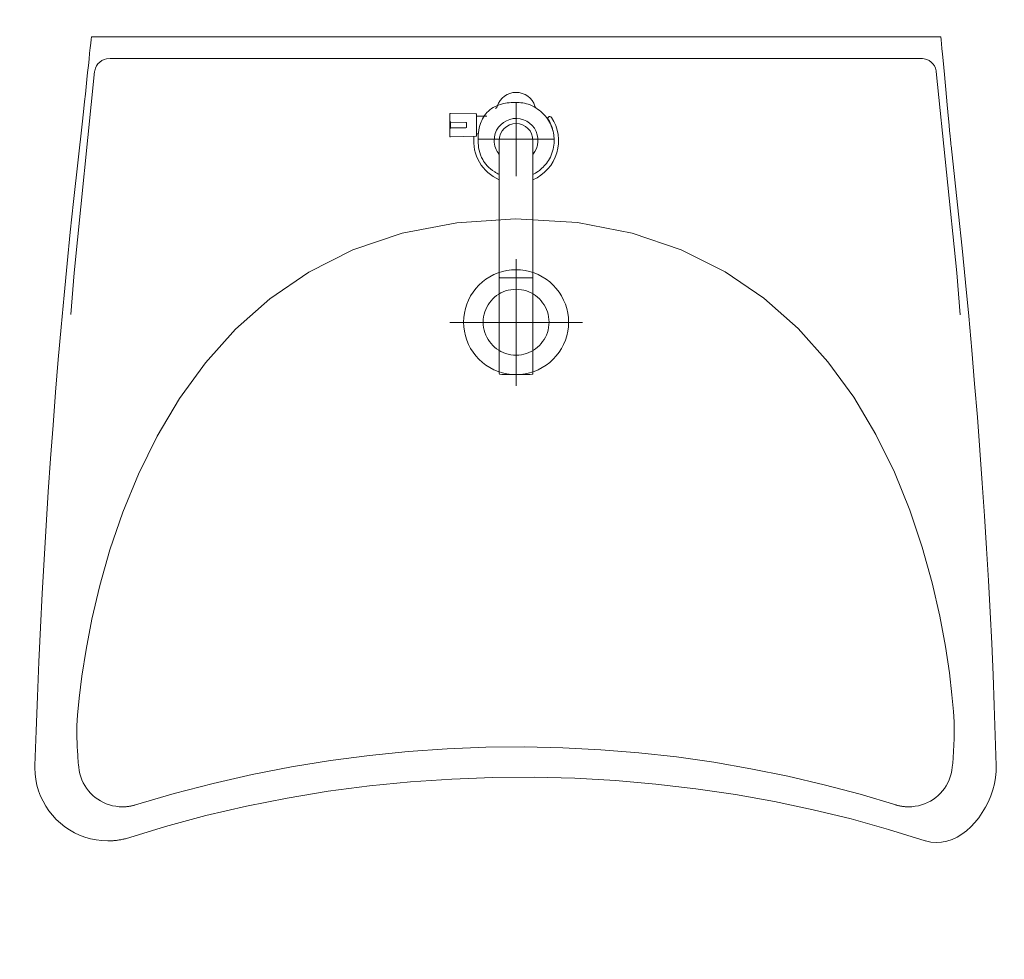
# Model space of a CAD drawing. Header units: millimetres. Extents: x 19887 to 192597, y -14203 to 39042.
# Tile 147 of 256: x 41437 to 41558, y -6079 to -5964. Entities that reach past the tile are written whole.
import ezdxf

# ---------------------------------------------------------------- set-up
doc = ezdxf.new("R2010")
doc.units = ezdxf.units.MM
doc.layers.add('A_DBA-WYMIAR', color=1, linetype='Continuous')
doc.layers.add('A_DBA_URZADZENIA SANITARNE', color=5, linetype='Continuous', lineweight=25)

# ---------------------------------------------------------------- blocks, each defined once
blk = doc.blocks.new('G$CD03E599F')
at = {"layer": 'A_DBA_URZADZENIA SANITARNE', "color": 4, "linetype": 'Continuous', "lineweight": 0}
for p, q in [((37.176, 32.296), (39.349, 32.414)), ((39.349, 32.414), (41.497, 32.519)), ((41.497, 32.519), (43.62, 32.613)), ((43.62, 32.613), (45.716, 32.695)), ((45.716, 32.695), (47.784, 32.766)), ((47.784, 32.766), (49.821, 32.824)), ((49.821, 32.824), (50.238, 32.819)), ((50.238, 32.819), (50.657, 32.777)), ((50.657, 32.777), (51.076, 32.702)), ((51.076, 32.702), (51.491, 32.594)), ((51.491, 32.594), (51.899, 32.457)), ((51.899, 32.457), (52.297, 32.29)), ((26.007, 31.538), (28.277, 31.712)), ((28.277, 31.712), (30.53, 31.876)), ((30.53, 31.876), (32.765, 32.027)), ((32.765, 32.027), (34.981, 32.168)), ((34.981, 32.168), (37.176, 32.296)), ((52.297, 32.29), (52.682, 32.097)), ((52.682, 32.097), (53.05, 31.879)), ((53.05, 31.879), (53.398, 31.638)), ((19.115, 30.946), (21.425, 31.155)), ((21.425, 31.155), (23.722, 31.352)), ((23.722, 31.352), (26.007, 31.538)), ((53.398, 31.638), (53.722, 31.376)), ((53.722, 31.376), (54.02, 31.094)), ((54.02, 31.094), (54.289, 30.795)), ((12.13, 30.254), (14.466, 30.496)), ((14.466, 30.496), (16.795, 30.726)), ((16.134, 30.125), (19.006, 30.364)), ((16.795, 30.726), (19.115, 30.946)), ((54.289, 30.795), (54.524, 30.48)), ((54.524, 30.48), (54.723, 30.151)), ((2.388, 28.73), (16.134, 30.125)), ((6.045, 29.606), (6.435, 29.642)), ((6.435, 29.642), (6.775, 29.674)), ((6.775, 29.674), (7.054, 29.7)), ((7.054, 29.7), (7.264, 29.72)), ((7.264, 29.72), (7.396, 29.732)), ((7.396, 29.732), (7.442, 29.737)), ((7.442, 29.737), (9.788, 30.001)), ((9.788, 30.001), (12.13, 30.254)), ((43.492, 29.63), (41.682, 29.359)), ((44.99, 29.805), (43.492, 29.63)), ((46.124, 29.906), (44.99, 29.805)), ((46.842, 29.951), (46.124, 29.906)), ((47.093, 29.962), (46.842, 29.951)), ((47.093, 29.962), (47.244, 29.962)), ((47.244, 29.962), (47.393, 29.96)), ((47.393, 29.96), (47.543, 29.959)), ((47.543, 29.959), (47.692, 29.956)), ((47.692, 29.956), (47.841, 29.953)), ((47.841, 29.953), (47.988, 29.949)), ((47.988, 29.949), (48.136, 29.944)), ((48.136, 29.944), (48.282, 29.939)), ((48.282, 29.939), (48.427, 29.933)), ((48.427, 29.933), (48.572, 29.927)), ((48.572, 29.927), (48.715, 29.919)), ((48.715, 29.919), (48.857, 29.911)), ((48.857, 29.911), (48.998, 29.903)), ((48.998, 29.903), (49.137, 29.894)), ((49.137, 29.894), (49.275, 29.884)), ((49.275, 29.884), (49.411, 29.874)), ((49.411, 29.874), (49.546, 29.863)), ((49.546, 29.863), (49.678, 29.851)), ((49.678, 29.851), (49.809, 29.839)), ((49.809, 29.839), (49.938, 29.827)), ((49.938, 29.827), (50.168, 29.796)), ((50.168, 29.796), (50.391, 29.749)), ((50.391, 29.749), (50.607, 29.685)), ((50.607, 29.685), (50.815, 29.607)), ((54.723, 30.151), (54.883, 29.809)), ((54.883, 29.809), (55, 29.457)), ((0, 29.039), (0.204, 29.058)), ((0, 29.039), (0, -29.039)), ((0.204, 29.058), (0.478, 29.084)), ((0.478, 29.084), (0.813, 29.115)), ((0.813, 29.115), (1.2, 29.151)), ((1.2, 29.151), (1.631, 29.192)), ((1.631, 29.192), (2.097, 29.236)), ((2.097, 29.236), (2.589, 29.282)), ((2.589, 29.282), (3.099, 29.33)), ((3.099, 29.33), (3.618, 29.378)), ((3.618, 29.378), (4.137, 29.427)), ((4.137, 29.427), (4.648, 29.475)), ((4.648, 29.475), (5.142, 29.521)), ((5.142, 29.521), (5.611, 29.565)), ((5.611, 29.565), (6.045, 29.606)), ((39.613, 28.972), (37.336, 28.449)), ((41.682, 29.359), (39.613, 28.972)), ((50.815, 29.607), (51.016, 29.514)), ((51.016, 29.514), (51.207, 29.407)), ((51.207, 29.407), (51.39, 29.287)), ((51.39, 29.287), (51.562, 29.154)), ((51.562, 29.154), (51.724, 29.01)), ((51.724, 29.01), (51.875, 28.855)), ((55, 29.457), (55.071, 29.097)), ((55.071, 29.097), (55.093, 28.73)), ((1.634, 28.236), (1.734, 28.379)), ((1.734, 28.379), (1.857, 28.502)), ((1.857, 28.502), (2, 28.602)), ((2, 28.602), (2.158, 28.676)), ((2.158, 28.676), (2.326, 28.721)), ((2.326, 28.721), (2.386, 28.73)), ((37.336, 28.449), (34.903, 27.77)), ((51.875, 28.855), (52.015, 28.689)), ((52.015, 28.689), (52.142, 28.513)), ((52.142, 28.513), (52.257, 28.328)), ((52.257, 28.328), (52.358, 28.135)), ((55.062, 28.358), (54.976, 27.983)), ((55.093, 28.73), (55.062, 28.358)), ((1.5, 27.736), (1.515, 27.91)), ((1.5, -27.779), (1.5, 27.779)), ((1.515, 27.91), (1.56, 28.078)), ((1.56, 28.078), (1.634, 28.236)), ((34.903, 27.77), (32.366, 26.915)), ((52.358, 28.135), (52.446, 27.935)), ((52.446, 27.935), (52.518, 27.727)), ((52.518, 27.727), (52.576, 27.513)), ((54.978, 27.964), (54.194, 25.459)), ((52.576, 27.513), (52.619, 27.293)), ((52.619, 27.293), (52.645, 27.069)), ((52.645, 27.069), (52.654, 26.84)), ((32.366, 26.915), (29.778, 25.863)), ((52.604, 26.289), (52.595, 26.246)), ((52.611, 26.333), (52.604, 26.289)), ((52.619, 26.378), (52.611, 26.333)), ((52.625, 26.423), (52.619, 26.378)), ((52.631, 26.468), (52.625, 26.423)), ((52.636, 26.514), (52.631, 26.468)), ((52.641, 26.559), (52.636, 26.514)), ((52.645, 26.606), (52.641, 26.559)), ((52.648, 26.652), (52.645, 26.606)), ((52.65, 26.699), (52.648, 26.652)), ((52.652, 26.746), (52.65, 26.699)), ((52.653, 26.793), (52.652, 26.746)), ((52.654, 26.84), (52.653, 26.793)), ((29.778, 25.863), (27.189, 24.594)), ((52.52, 25.954), (51.793, 23.522)), ((52.532, 25.994), (52.52, 25.954)), ((52.544, 26.035), (52.532, 25.994)), ((52.556, 26.076), (52.544, 26.035)), ((52.566, 26.118), (52.556, 26.076)), ((52.577, 26.16), (52.566, 26.118)), ((52.586, 26.203), (52.577, 26.16)), ((52.595, 26.246), (52.586, 26.203)), ((54.194, 25.459), (53.484, 22.905)), ((27.189, 24.594), (24.652, 23.088)), ((24.652, 23.088), (22.219, 21.325)), ((51.793, 23.522), (51.138, 21.061)), ((53.484, 22.905), (52.85, 20.307)), ((22.219, 21.325), (19.942, 19.284)), ((51.138, 21.061), (50.554, 18.573)), ((52.85, 20.307), (52.293, 17.669)), ((19.942, 19.284), (17.873, 16.945)), ((50.554, 18.573), (50.044, 16.06)), ((52.293, 17.669), (51.814, 14.995)), ((17.873, 16.945), (16.064, 14.288)), ((50.044, 16.06), (49.607, 13.525)), ((51.814, 14.995), (51.414, 12.289)), ((16.064, 14.288), (14.566, 11.293)), ((49.607, 13.525), (49.244, 10.968)), ((51.414, 12.289), (51.095, 9.555)), ((14.566, 11.293), (13.432, 7.94)), ((49.244, 10.968), (48.958, 8.392)), ((51.095, 9.555), (50.858, 6.797)), ((48.958, 8.392), (48.748, 5.798)), ((13.432, 7.94), (12.713, 4.207)), ((50.858, 6.797), (50.704, 4.02)), ((48.748, 5.798), (48.615, 3.189)), ((12.713, 4.207), (12.462, -0.038)), ((19.533, -4.539), (19.533, 4.539)), ((18.002, 3.251), (18.291, 3.371)), ((18.291, 3.371), (18.589, 3.465)), ((18.589, 3.465), (18.895, 3.532)), ((18.895, 3.532), (19.205, 3.573)), ((19.205, 3.573), (19.518, 3.587)), ((19.518, 3.587), (19.83, 3.573)), ((19.83, 3.573), (20.14, 3.532)), ((20.14, 3.532), (20.446, 3.465)), ((20.446, 3.465), (20.744, 3.371)), ((20.744, 3.371), (21.033, 3.251)), ((50.704, 4.02), (50.635, 1.226)), ((16.981, 2.536), (17.212, 2.748)), ((17.212, 2.748), (17.46, 2.938)), ((17.46, 2.938), (17.724, 3.106)), ((17.724, 3.106), (18.002, 3.251)), ((21.033, 3.251), (21.311, 3.106)), ((21.311, 3.106), (21.575, 2.938)), ((21.575, 2.938), (21.823, 2.748)), ((21.823, 2.748), (22.054, 2.536)), ((48.615, 3.189), (48.56, 0.565)), ((5.457, 2.26), (5.457, 2.31)), ((5.574, 2.158), (5.457, 2.26)), ((7.01, -2.616), (7.01, 2.616)), ((16.411, 1.793), (16.579, 2.057)), ((16.579, 2.057), (16.77, 2.306)), ((16.77, 2.306), (16.981, 2.536)), ((18.483, 2.001), (18.641, 2.075)), ((18.641, 2.075), (18.806, 2.137)), ((18.806, 2.137), (18.976, 2.186)), ((18.976, 2.186), (19.152, 2.222)), ((19.152, 2.222), (19.333, 2.244)), ((19.333, 2.244), (19.518, 2.252)), ((19.518, 2.252), (19.702, 2.244)), ((19.702, 2.244), (19.883, 2.222)), ((19.883, 2.222), (20.059, 2.186)), ((20.059, 2.186), (20.229, 2.137)), ((20.229, 2.137), (20.394, 2.075)), ((20.394, 2.075), (20.552, 2.001)), ((22.054, 2.536), (22.265, 2.306)), ((22.265, 2.306), (22.456, 2.057)), ((22.456, 2.057), (22.624, 1.793)), ((16.147, 1.227), (16.267, 1.516)), ((16.267, 1.516), (16.411, 1.793)), ((17.7, 1.33), (17.808, 1.466)), ((17.808, 1.466), (17.925, 1.592)), ((17.925, 1.592), (18.052, 1.71)), ((18.052, 1.71), (18.188, 1.817)), ((18.188, 1.817), (18.331, 1.915)), ((18.331, 1.915), (18.483, 2.001)), ((20.552, 2.001), (20.704, 1.915)), ((20.704, 1.915), (20.847, 1.817)), ((20.847, 1.817), (20.983, 1.71)), ((20.983, 1.71), (21.11, 1.592)), ((21.11, 1.592), (21.227, 1.466)), ((21.227, 1.466), (21.335, 1.33)), ((22.624, 1.793), (22.768, 1.516)), ((22.768, 1.516), (22.888, 1.227)), ((7.089, 1.15), (11.289, 1.15)), ((11.289, 1.15), (16.431, 1.15)), ((15.985, 0.623), (16.053, 0.928)), ((16.053, 0.928), (16.147, 1.227)), ((16.481, -1.15), (16.481, 1.15)), ((16.481, 1.15), (23.032, 1.15)), ((17.331, 0.541), (17.38, 0.712)), ((17.38, 0.712), (17.443, 0.877)), ((17.443, 0.877), (17.517, 1.035)), ((17.517, 1.035), (17.603, 1.186)), ((17.603, 1.186), (17.7, 1.33)), ((21.335, 1.33), (21.432, 1.186)), ((21.432, 1.186), (21.518, 1.035)), ((21.518, 1.035), (21.592, 0.877)), ((21.592, 0.877), (21.655, 0.712)), ((21.655, 0.712), (21.704, 0.541)), ((22.888, 1.227), (22.982, 0.928)), ((22.982, 0.928), (23.05, 0.623)), ((50.635, 1.226), (50.65, -1.58)), ((9.54, 0), (4.479, 0)), ((15.209, 0), (23.858, 0)), ((15.931, 0), (15.944, 0.313)), ((15.944, -0.313), (15.931, 0)), ((15.944, 0.313), (15.985, 0.623)), ((17.266, 0), (17.273, 0.185)), ((17.273, -0.185), (17.266, 0)), ((17.273, 0.185), (17.295, 0.365)), ((17.295, 0.365), (17.331, 0.541)), ((21.704, 0.541), (21.74, 0.365)), ((21.74, 0.365), (21.762, 0.185)), ((21.762, 0.185), (21.769, 0)), ((21.769, 0), (21.762, -0.185)), ((23.05, 0.623), (23.091, 0.313)), ((23.091, 0.313), (23.104, 0)), ((23.104, 0), (23.091, -0.313)), ((48.56, 0.565), (48.585, -2.07)), ((12.715, -4.057), (12.462, -0.038)), ((15.985, -0.623), (15.944, -0.313)), ((16.053, -0.928), (15.985, -0.623)), ((17.295, -0.365), (17.273, -0.185)), ((17.331, -0.541), (17.295, -0.365)), ((17.38, -0.712), (17.331, -0.541)), ((21.704, -0.541), (21.655, -0.712)), ((21.74, -0.365), (21.704, -0.541)), ((21.762, -0.185), (21.74, -0.365)), ((23.05, -0.623), (22.982, -0.928)), ((23.091, -0.313), (23.05, -0.623)), ((11.289, -1.15), (7.089, -1.15)), ((16.431, -1.15), (11.289, -1.15)), ((16.147, -1.227), (16.053, -0.928)), ((16.267, -1.516), (16.147, -1.227)), ((23.032, -1.15), (16.481, -1.15)), ((17.443, -0.877), (17.38, -0.712)), ((17.517, -1.035), (17.443, -0.877)), ((17.603, -1.186), (17.517, -1.035)), ((17.7, -1.33), (17.603, -1.186)), ((17.808, -1.466), (17.7, -1.33)), ((21.335, -1.33), (21.227, -1.466)), ((21.432, -1.186), (21.335, -1.33)), ((21.518, -1.035), (21.432, -1.186)), ((21.592, -0.877), (21.518, -1.035)), ((21.655, -0.712), (21.592, -0.877)), ((22.888, -1.227), (22.768, -1.516)), ((22.982, -0.928), (22.888, -1.227)), ((5.439, -2.701), (5.439, -2.009)), ((16.411, -1.793), (16.267, -1.516)), ((16.579, -2.057), (16.411, -1.793)), ((17.925, -1.592), (17.808, -1.466)), ((18.052, -1.71), (17.925, -1.592)), ((18.188, -1.817), (18.052, -1.71)), ((18.331, -1.915), (18.188, -1.817)), ((18.483, -2.001), (18.331, -1.915)), ((18.641, -2.075), (18.483, -2.001)), ((20.552, -2.001), (20.394, -2.075)), ((20.704, -1.915), (20.552, -2.001)), ((20.847, -1.817), (20.704, -1.915)), ((20.983, -1.71), (20.847, -1.817)), ((21.11, -1.592), (20.983, -1.71)), ((21.227, -1.466), (21.11, -1.592)), ((22.624, -1.793), (22.456, -2.057)), ((22.768, -1.516), (22.624, -1.793)), ((50.65, -1.58), (50.753, -4.394)), ((6.639, -2.561), (6.639, -2.701)), ((16.77, -2.306), (16.579, -2.057)), ((16.981, -2.536), (16.77, -2.306)), ((17.212, -2.748), (16.981, -2.536)), ((18.806, -2.137), (18.641, -2.075)), ((18.976, -2.187), (18.806, -2.137)), ((19.152, -2.222), (18.976, -2.187)), ((19.333, -2.244), (19.152, -2.222)), ((19.518, -2.252), (19.333, -2.244)), ((19.702, -2.244), (19.518, -2.252)), ((19.883, -2.222), (19.702, -2.244)), ((20.059, -2.187), (19.883, -2.222)), ((20.229, -2.137), (20.059, -2.187)), ((20.394, -2.075), (20.229, -2.137)), ((22.054, -2.536), (21.823, -2.748)), ((22.265, -2.306), (22.054, -2.536)), ((22.456, -2.057), (22.265, -2.306)), ((48.585, -2.07), (48.69, -4.716)), ((5.239, -4.485), (5.269, -2.75)), ((5.319, -2.701), (6.759, -2.701)), ((6.809, -2.75), (6.839, -4.485)), ((17.46, -2.938), (17.212, -2.748)), ((17.724, -3.106), (17.46, -2.938)), ((18.002, -3.251), (17.724, -3.106)), ((18.291, -3.371), (18.002, -3.251)), ((21.033, -3.251), (20.744, -3.371)), ((21.311, -3.106), (21.033, -3.251)), ((21.575, -2.938), (21.311, -3.106)), ((21.823, -2.748), (21.575, -2.938)), ((5.857, -3.435), (5.839, -4.486)), ((6.171, -3.386), (5.907, -3.386)), ((6.239, -4.486), (6.221, -3.435)), ((18.589, -3.465), (18.291, -3.371)), ((18.895, -3.532), (18.589, -3.465)), ((19.205, -3.573), (18.895, -3.532)), ((19.518, -3.587), (19.205, -3.573)), ((19.83, -3.573), (19.518, -3.587)), ((19.518, -3.587), (19.518, -3.592)), ((19.518, -3.587), (19.518, -3.592)), ((20.14, -3.532), (19.83, -3.573)), ((20.446, -3.465), (20.14, -3.532)), ((20.744, -3.371), (20.446, -3.465)), ((5.289, -4.536), (5.889, -4.536)), ((5.839, -4.486), (5.839, -4.487)), ((6.189, -4.486), (5.889, -4.486)), ((5.889, -4.536), (6.189, -4.536)), ((6.189, -4.536), (6.789, -4.536)), ((6.239, -4.487), (6.239, -4.486)), ((13.439, -7.794), (12.715, -4.057)), ((50.753, -4.394), (50.943, -7.211)), ((48.69, -4.716), (48.875, -7.37)), ((48.875, -7.37), (49.143, -10.031)), ((50.943, -7.211), (51.222, -10.029)), ((14.582, -11.155), (13.439, -7.794)), ((49.143, -10.031), (49.494, -12.696)), ((51.222, -10.029), (51.591, -12.842)), ((16.091, -14.16), (14.582, -11.155)), ((49.494, -12.696), (49.928, -15.364)), ((51.591, -12.842), (52.052, -15.647)), ((17.914, -16.829), (16.091, -14.16)), ((49.928, -15.364), (50.447, -18.034)), ((52.052, -15.647), (52.605, -18.44)), ((19.999, -19.181), (17.914, -16.829)), ((50.447, -18.034), (51.051, -20.702)), ((52.605, -18.44), (53.252, -21.217)), ((22.293, -21.237), (19.999, -19.181)), ((51.051, -20.702), (51.742, -23.369)), ((24.744, -23.016), (22.293, -21.237)), ((53.252, -21.217), (53.995, -23.974)), ((27.3, -24.539), (24.744, -23.016)), ((51.742, -23.369), (52.52, -26.03)), ((53.995, -23.974), (54.833, -26.706)), ((29.908, -25.825), (27.3, -24.539)), ((32.516, -26.894), (29.908, -25.825)), ((52.52, -26.03), (52.534, -26.076)), ((52.534, -26.076), (52.546, -26.121)), ((52.546, -26.121), (52.559, -26.166)), ((52.559, -26.166), (52.57, -26.212)), ((52.57, -26.212), (52.581, -26.257)), ((35.072, -27.766), (32.516, -26.894)), ((52.581, -26.257), (52.591, -26.302)), ((52.591, -26.302), (52.6, -26.348)), ((52.6, -26.348), (52.608, -26.393)), ((52.608, -26.393), (52.616, -26.438)), ((52.616, -26.438), (52.623, -26.482)), ((52.623, -26.482), (52.629, -26.527)), ((52.629, -26.527), (52.635, -26.571)), ((52.635, -26.571), (52.64, -26.615)), ((52.64, -26.615), (52.644, -26.659)), ((52.644, -26.659), (52.647, -26.703)), ((52.654, -26.916), (52.645, -27.148)), ((52.647, -26.703), (52.65, -26.746)), ((52.65, -26.746), (52.652, -26.789)), ((52.652, -26.789), (52.653, -26.832)), ((52.653, -26.832), (52.654, -26.874)), ((52.654, -26.874), (52.654, -26.916)), ((54.833, -26.706), (54.848, -26.768)), ((54.848, -26.768), (54.862, -26.83)), ((54.862, -26.83), (54.875, -26.892)), ((54.875, -26.892), (54.887, -26.953)), ((52.577, -27.595), (52.518, -27.81)), ((52.619, -27.374), (52.577, -27.595)), ((52.645, -27.148), (52.619, -27.374)), ((54.887, -26.953), (54.899, -27.015)), ((54.899, -27.015), (54.91, -27.076)), ((54.91, -27.076), (54.92, -27.138)), ((54.92, -27.138), (54.929, -27.199)), ((54.929, -27.199), (54.937, -27.259)), ((54.937, -27.259), (54.945, -27.32)), ((54.945, -27.32), (54.952, -27.38)), ((54.952, -27.38), (54.958, -27.44)), ((54.958, -27.44), (54.963, -27.499)), ((54.963, -27.499), (54.968, -27.559)), ((54.968, -27.559), (54.971, -27.617)), ((1.515, -27.995), (1.5, -27.822)), ((1.56, -28.164), (1.515, -27.995)), ((1.634, -28.322), (1.56, -28.164)), ((37.524, -28.461), (35.072, -27.766)), ((52.356, -28.22), (52.254, -28.413)), ((52.445, -28.019), (52.356, -28.22)), ((52.518, -27.81), (52.445, -28.019)), ((54.978, -27.903), (54.962, -28.313)), ((54.971, -27.617), (54.974, -27.675)), ((54.974, -27.675), (54.976, -27.733)), ((54.976, -27.733), (54.978, -27.79)), ((54.978, -27.79), (54.978, -27.847)), ((54.978, -27.847), (54.978, -27.903)), ((1.734, -28.464), (1.634, -28.322)), ((1.857, -28.588), (1.734, -28.464)), ((2, -28.688), (1.857, -28.588)), ((2.158, -28.761), (2, -28.688)), ((2.326, -28.806), (2.158, -28.761)), ((2.386, -28.815), (2.326, -28.806)), ((16.134, -30.21), (2.379, -28.814)), ((39.818, -28.999), (37.524, -28.461)), ((51.87, -28.937), (51.718, -29.092)), ((52.01, -28.772), (51.87, -28.937)), ((52.138, -28.597), (52.01, -28.772)), ((52.254, -28.413), (52.138, -28.597)), ((54.913, -28.714), (54.833, -29.104)), ((54.962, -28.313), (54.913, -28.714)), ((0.186, -29.058), (0, -29.039)), ((0.44, -29.085), (0.186, -29.058)), ((0.754, -29.118), (0.44, -29.085)), ((1.121, -29.156), (0.754, -29.118)), ((1.53, -29.199), (1.121, -29.156)), ((1.974, -29.246), (1.53, -29.199)), ((2.445, -29.295), (1.974, -29.246)), ((2.933, -29.346), (2.445, -29.295)), ((3.431, -29.399), (2.933, -29.346)), ((3.93, -29.451), (3.431, -29.399)), ((4.422, -29.502), (3.93, -29.451)), ((4.897, -29.552), (4.422, -29.502)), ((5.349, -29.6), (4.897, -29.552)), ((5.767, -29.643), (5.349, -29.6)), ((41.903, -29.399), (39.818, -28.999)), ((43.726, -29.682), (41.903, -29.399)), ((51.008, -29.592), (50.808, -29.684)), ((51.199, -29.486), (51.008, -29.592)), ((51.382, -29.367), (51.199, -29.486)), ((51.555, -29.235), (51.382, -29.367)), ((51.718, -29.092), (51.555, -29.235)), ((54.723, -29.483), (54.585, -29.849)), ((54.833, -29.104), (54.723, -29.483)), ((11.257, -30.257), (5.767, -29.643)), ((13.37, -30.481), (11.257, -30.257)), ((18.997, -30.448), (16.134, -30.21)), ((45.235, -29.868), (43.726, -29.682)), ((46.377, -29.976), (45.235, -29.868)), ((47.101, -30.026), (46.377, -29.976)), ((47.223, -30.038), (47.093, -30.038)), ((47.354, -30.038), (47.101, -30.026)), ((47.354, -30.038), (47.223, -30.038)), ((47.488, -30.037), (47.354, -30.038)), ((47.623, -30.035), (47.488, -30.037)), ((47.759, -30.032), (47.623, -30.035)), ((47.897, -30.029), (47.759, -30.032)), ((48.037, -30.025), (47.897, -30.029)), ((48.178, -30.02), (48.037, -30.025)), ((48.32, -30.014), (48.178, -30.02)), ((48.463, -30.008), (48.32, -30.014)), ((48.608, -30.001), (48.463, -30.008)), ((48.753, -29.993), (48.608, -30.001)), ((48.899, -29.984), (48.753, -29.993)), ((49.046, -29.975), (48.899, -29.984)), ((49.194, -29.965), (49.046, -29.975)), ((49.342, -29.954), (49.194, -29.965)), ((49.49, -29.942), (49.342, -29.954)), ((49.639, -29.93), (49.49, -29.942)), ((49.789, -29.917), (49.639, -29.93)), ((49.938, -29.903), (49.789, -29.917)), ((50.165, -29.872), (49.938, -29.903)), ((50.386, -29.825), (50.165, -29.872)), ((50.601, -29.762), (50.386, -29.825)), ((50.808, -29.684), (50.601, -29.762)), ((54.42, -30.2), (54.229, -30.536)), ((54.585, -29.849), (54.42, -30.2)), ((15.51, -30.698), (13.37, -30.481)), ((17.676, -30.907), (15.51, -30.698)), ((19.866, -31.108), (17.676, -30.907)), ((54.014, -30.856), (53.775, -31.157)), ((54.229, -30.536), (54.014, -30.856)), ((22.078, -31.3), (19.866, -31.108)), ((24.311, -31.484), (22.078, -31.3)), ((26.563, -31.66), (24.311, -31.484)), ((53.514, -31.438), (53.232, -31.699)), ((53.775, -31.157), (53.514, -31.438)), ((28.833, -31.826), (26.563, -31.66)), ((31.12, -31.984), (28.833, -31.826)), ((33.421, -32.133), (31.12, -31.984)), ((35.736, -32.272), (33.421, -32.133)), ((38.063, -32.401), (35.736, -32.272)), ((52.612, -32.154), (52.276, -32.345)), ((52.931, -31.938), (52.612, -32.154)), ((53.232, -31.699), (52.931, -31.938)), ((40.4, -32.521), (38.063, -32.401)), ((42.746, -32.631), (40.4, -32.521)), ((45.099, -32.731), (42.746, -32.631)), ((47.458, -32.821), (45.099, -32.731)), ((49.821, -32.9), (47.458, -32.821)), ((49.829, -32.9), (49.821, -32.9)), ((49.836, -32.901), (49.829, -32.9)), ((49.843, -32.901), (49.836, -32.901)), ((49.851, -32.901), (49.843, -32.901)), ((49.858, -32.901), (49.851, -32.901)), ((49.866, -32.901), (49.858, -32.901)), ((49.873, -32.902), (49.866, -32.901)), ((49.881, -32.902), (49.873, -32.902)), ((49.889, -32.902), (49.881, -32.902)), ((49.897, -32.902), (49.889, -32.902)), ((49.905, -32.902), (49.897, -32.902)), ((49.913, -32.902), (49.905, -32.902)), ((49.921, -32.902), (49.913, -32.902)), ((49.929, -32.902), (49.921, -32.902)), ((49.937, -32.903), (49.929, -32.902)), ((49.945, -32.903), (49.937, -32.903)), ((49.954, -32.903), (49.945, -32.903)), ((49.962, -32.903), (49.954, -32.903)), ((49.97, -32.903), (49.962, -32.903)), ((49.978, -32.903), (49.97, -32.903)), ((50.388, -32.886), (49.978, -32.903)), ((50.789, -32.837), (50.388, -32.886)), ((51.18, -32.757), (50.789, -32.837)), ((51.559, -32.648), (51.18, -32.757)), ((51.924, -32.51), (51.559, -32.648)), ((52.276, -32.345), (51.924, -32.51))]:
    blk.add_line(p, q, dxfattribs=at)
for centre, radius, start, end in [((7.119, 0), 2.9, 23.36279, 123.63319), ((5.582, 2.31), 0.125, 123.63319, 180), ((6.979, 0), 2.575, 101.94758, 123.07842), ((7.089, 0), 1.5, 50.05549, 270), ((5.151, 0), 1.348, 107.32043, 252.68163), ((5.152, 0), 1.35, 107.33636, 108.87122), ((7.089, 0), 1.15, 90, 270), ((7.119, 0), 2.575, 26.52588, 26.6323), ((16.431, 1.1), 0.05, 0, 90), ((23.032, 1.1), 0.05, 0.78833, 90), ((-56.911, 0), 80, 0, 0.78833), ((-56.911, 0), 80, 359.21167, 0), ((5.152, 0), 1.35, 250.88747, 252.66347), ((7.119, 0), 2.9, 263.90422, 336.63721), ((7.089, 0), 1.5, 270, 309.94451), ((7.119, 0), 2.575, 332.00861, 333.47412), ((16.431, -1.1), 0.05, 270, 0), ((23.032, -1.1), 0.05, 270, 359.21167), ((5.319, -2.751), 0.05, 90, 179), ((6.759, -2.751), 0.05, 1, 90), ((5.907, -3.435), 0.05, 90, 179), ((6.171, -3.435), 0.05, 1, 90), ((5.289, -4.486), 0.05, 179, 270), ((5.889, -4.486), 0.05, 181.5, 270), ((6.214, -5.881), 1.396, 88.97396, 91.02604), ((6.189, -4.486), 0.05, 270, 358.5), ((6.789, -4.486), 0.05, 270, 1)]:
    blk.add_arc(centre, radius, start, end, dxfattribs=at)
for points, knots in [([(9.421, 1.151), (9.372, 1.249), (9.292, 1.391), (9.197, 1.523), (9.133, 1.61), (9.031, 1.737), (8.913, 1.853), (8.729, 2.034), (8.435, 2.262), (8.105, 2.402), (7.738, 2.558), (7.326, 2.605), (7.037, 2.6), (6.78, 2.595), (6.413, 2.544), (6.082, 2.406), (5.751, 2.267), (5.457, 2.041), (5.273, 1.86), (5.067, 1.659), (4.811, 1.333), (4.665, 0.962), (4.533, 0.629), (4.489, 0.259), (4.489, 0)], [0, 0, 0, 0, 1, 1, 1, 2, 2, 2, 3, 3, 3, 4, 4, 4, 5, 5, 5, 6, 6, 6, 7, 7, 7, 8, 8, 8, 8]), ([(4.75, 1.289), (4.758, 1.291), (4.767, 1.294), (4.776, 1.297), (4.782, 1.299), (4.788, 1.301), (4.795, 1.303), (4.802, 1.305), (4.809, 1.308), (4.815, 1.311), (4.823, 1.314), (4.831, 1.319), (4.837, 1.323), (4.845, 1.328), (4.851, 1.334), (4.857, 1.341), (4.862, 1.346), (4.866, 1.351), (4.87, 1.357), (4.872, 1.36), (4.874, 1.363), (4.876, 1.366)], [0, 0, 0, 0, 1, 1, 1, 2, 2, 2, 3, 3, 3, 4, 4, 4, 5, 5, 5, 6, 6, 6, 7, 7, 7, 7]), ([(4.75, 1.288), (4.76, 1.291), (4.769, 1.294), (4.777, 1.296), (4.786, 1.299), (4.795, 1.302), (4.803, 1.305), (4.811, 1.307), (4.818, 1.31), (4.825, 1.313), (4.831, 1.316), (4.837, 1.32), (4.842, 1.323), (4.847, 1.327), (4.852, 1.331), (4.855, 1.335), (4.859, 1.34), (4.863, 1.345), (4.867, 1.351)], [0, 0, 0, 0, 1, 1, 1, 2, 2, 2, 3, 3, 3, 4, 4, 4, 5, 5, 5, 6, 6, 6, 6]), ([(4.862, 1.344), (4.863, 1.345), (4.864, 1.346), (4.864, 1.347), (4.864, 1.348), (4.866, 1.35), (4.866, 1.349), (4.866, 1.348), (4.867, 1.35), (4.867, 1.35), (4.867, 1.35), (4.867, 1.351), (4.867, 1.351), (4.867, 1.351), (4.868, 1.351), (4.868, 1.351)], [0, 0, 0, 0, 1, 1, 1, 2, 2, 2, 3, 3, 3, 4, 4, 4, 5, 5, 5, 5]), ([(4.878, 1.369), (4.88, 1.371), (4.881, 1.373), (4.882, 1.375), (4.888, 1.383), (4.893, 1.392), (4.898, 1.4)], [0, 0, 0, 0, 1, 1, 1, 2, 2, 2, 2]), ([(4.489, 0), (4.488, -0.274), (4.517, -0.658), (4.606, -0.987), (4.68, -1.259), (4.835, -1.621), (5.083, -1.891), (5.33, -2.162), (5.669, -2.34), (5.926, -2.429), (6.316, -2.563), (6.788, -2.604), (7.13, -2.6), (7.496, -2.595), (7.998, -2.513), (8.405, -2.282), (8.655, -2.14), (8.99, -1.864), (9.246, -1.462), (9.292, -1.39), (9.358, -1.277), (9.421, -1.15)], [0, 0, 0, 0, 1, 1, 1, 2, 2, 2, 3, 3, 3, 4, 4, 4, 5, 5, 5, 6, 6, 6, 7, 7, 7, 7]), ([(4.867, -1.351), (4.864, -1.346), (4.861, -1.341), (4.857, -1.338), (4.854, -1.334), (4.851, -1.33), (4.847, -1.327), (4.844, -1.324), (4.84, -1.322), (4.837, -1.32), (4.833, -1.317), (4.829, -1.315), (4.825, -1.313), (4.819, -1.31), (4.811, -1.307), (4.803, -1.305), (4.795, -1.302), (4.786, -1.299), (4.777, -1.296), (4.769, -1.294), (4.76, -1.291), (4.75, -1.288)], [0, 0, 0, 0, 1, 1, 1, 2, 2, 2, 3, 3, 3, 4, 4, 4, 5, 5, 5, 6, 6, 6, 7, 7, 7, 7]), ([(4.898, -1.4), (4.893, -1.392), (4.888, -1.383), (4.882, -1.375), (4.878, -1.369), (4.874, -1.363), (4.87, -1.357), (4.865, -1.351), (4.86, -1.345), (4.855, -1.339), (4.85, -1.333), (4.844, -1.328), (4.837, -1.323), (4.831, -1.319), (4.823, -1.314), (4.815, -1.311), (4.808, -1.308), (4.802, -1.305), (4.795, -1.303), (4.788, -1.301), (4.782, -1.299), (4.776, -1.297), (4.767, -1.294), (4.758, -1.291), (4.75, -1.289)], [0, 0, 0, 0, 1, 1, 1, 2, 2, 2, 3, 3, 3, 4, 4, 4, 5, 5, 5, 6, 6, 6, 7, 7, 7, 8, 8, 8, 8]), ([(4.798, -1.304), (4.796, -1.303), (4.794, -1.303), (4.793, -1.302), (4.78, -1.298), (4.767, -1.293), (4.751, -1.289)], [0, 0, 0, 0, 1, 1, 1, 2, 2, 2, 2]), ([(5.839, -4.486), (5.839, -4.486), (5.836, -4.486), (5.829, -4.486), (5.823, -4.486), (5.814, -4.486), (5.804, -4.486)], [0, 0, 0, 0, 1, 1, 1, 2, 2, 2, 2]), ([(5.839, -4.486), (5.839, -4.486), (5.844, -4.485), (5.854, -4.485), (5.863, -4.485), (5.876, -4.485), (5.889, -4.486)], [0, 0, 0, 0, 1, 1, 1, 2, 2, 2, 2]), ([(6.239, -4.486), (6.239, -4.486), (6.242, -4.486), (6.249, -4.486), (6.255, -4.486), (6.264, -4.486), (6.274, -4.486)], [0, 0, 0, 0, 1, 1, 1, 2, 2, 2, 2])]:
    blk.add_open_spline(points, degree=3, knots=knots, dxfattribs=at)

msp = doc.modelspace()

# ---------------------------------------------------------------- block references
at = {"layer": 'A_DBA-WYMIAR', "xscale": 1.8, "yscale": 1.8, "zscale": 1.8, "rotation": 270}
msp.add_blockref('G$CD03E599F', (41498.27, -5965.65), dxfattribs=at)

doc.saveas('drawing.dxf')
